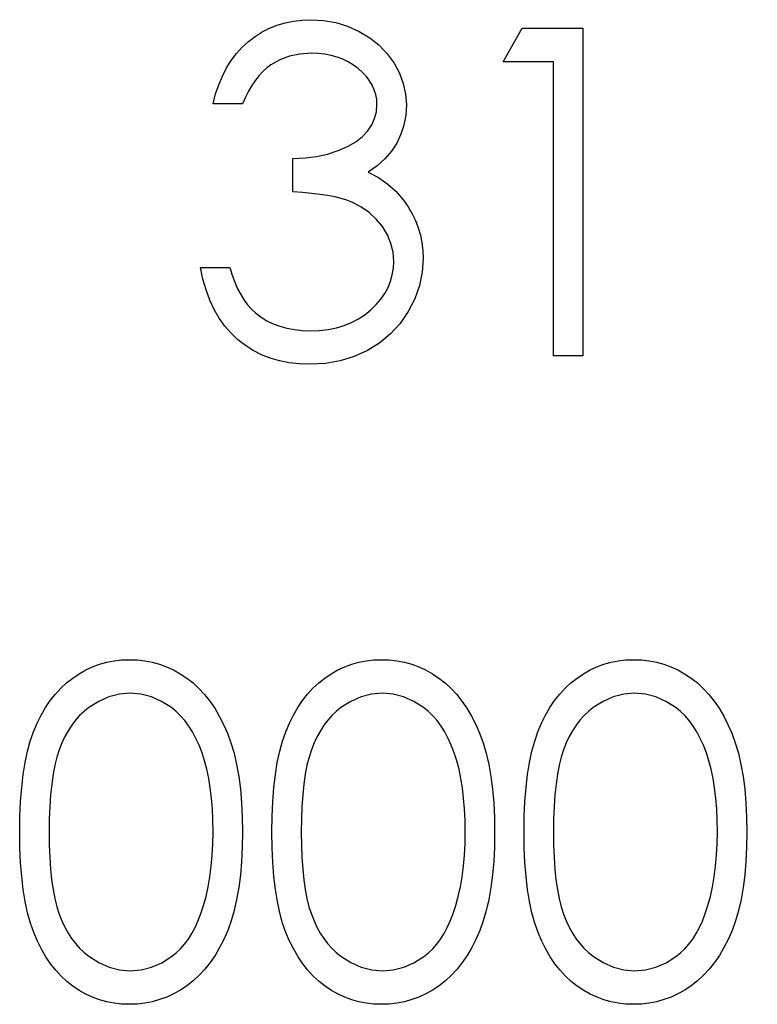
# Model space of a CAD drawing. Header units: inches. Extents: x 7.3 to 43.3, y -43.5 to -20.4.
# Tile 93 of 136: x 37.22 to 37.53, y -39.163 to -38.749. Entities that reach past the tile are written whole.
import ezdxf

# ---------------------------------------------------------------- set-up
doc = ezdxf.new("R2010")
doc.units = ezdxf.units.IN
doc.header["$LTSCALE"] = 0.5
doc.header["$MEASUREMENT"] = 0

msp = doc.modelspace()

# ---------------------------------------------------------------- linework, layer by layer
at = {"color": 7, "linetype": 'Continuous'}
for p, q in [((37.32161, -38.754), (37.32467, -38.75243)), ((37.32467, -38.75243), (37.32787, -38.75113)), ((37.32787, -38.75113), (37.33121, -38.75014)), ((37.33121, -38.75014), (37.33466, -38.74942)), ((37.33466, -38.74942), (37.33822, -38.74898)), ((37.33822, -38.74898), (37.34192, -38.74884)), ((37.34192, -38.74884), (37.34192, -38.74884)), ((37.34192, -38.74884), (37.34731, -38.74914)), ((37.34731, -38.74914), (37.3525, -38.75008)), ((37.3525, -38.75008), (37.35749, -38.75163)), ((37.35749, -38.75163), (37.36232, -38.75378)), ((37.4228, -38.76651), (37.43089, -38.75237)), ((37.43089, -38.75237), (37.45637, -38.75237)), ((37.45637, -38.75237), (37.45637, -38.75237)), ((37.45637, -38.75237), (37.45637, -38.89017)), ((37.31584, -38.758), (37.31865, -38.75585)), ((37.31865, -38.75585), (37.32161, -38.754)), ((37.36232, -38.75378), (37.36679, -38.75646)), ((37.36679, -38.75646), (37.37071, -38.75958)), ((37.31076, -38.76308), (37.31319, -38.7604)), ((37.31319, -38.7604), (37.31584, -38.758)), ((37.37071, -38.75958), (37.37411, -38.76314)), ((37.30855, -38.76598), (37.31076, -38.76308)), ((37.33301, -38.76419), (37.32898, -38.76568)), ((37.3374, -38.76328), (37.33301, -38.76419)), ((37.34209, -38.76297), (37.3374, -38.76328)), ((37.34501, -38.76308), (37.34209, -38.76297)), ((37.34209, -38.76297), (37.34209, -38.76297)), ((37.34783, -38.76339), (37.34501, -38.76308)), ((37.35051, -38.76388), (37.34783, -38.76339)), ((37.35305, -38.76457), (37.35051, -38.76388)), ((37.35548, -38.76548), (37.35305, -38.76457)), ((37.37411, -38.76314), (37.37698, -38.76711)), ((37.30482, -38.77252), (37.30659, -38.76913)), ((37.30659, -38.76913), (37.30855, -38.76598)), ((37.32351, -38.76913), (37.32186, -38.77065)), ((37.32525, -38.7678), (37.32351, -38.76913)), ((37.32898, -38.76568), (37.32525, -38.7678)), ((37.35777, -38.76659), (37.35548, -38.76548)), ((37.35992, -38.76789), (37.35777, -38.76659)), ((37.36194, -38.7694), (37.35992, -38.76789)), ((37.37698, -38.76711), (37.37924, -38.77136)), ((37.444, -38.76651), (37.4228, -38.76651)), ((37.4228, -38.76651), (37.4228, -38.76651)), ((37.444, -38.89017), (37.444, -38.76651)), ((37.444, -38.76651), (37.444, -38.76651)), ((37.30331, -38.77617), (37.30482, -38.77252)), ((37.32025, -38.77236), (37.31874, -38.77432)), ((37.32186, -38.77065), (37.32025, -38.77236)), ((37.36378, -38.77103), (37.36194, -38.7694)), ((37.36539, -38.77274), (37.36378, -38.77103)), ((37.36674, -38.77454), (37.36539, -38.77274)), ((37.37924, -38.77136), (37.38087, -38.7757)), ((37.30198, -38.78003), (37.30331, -38.77617)), ((37.31725, -38.77647), (37.31587, -38.77882)), ((37.31874, -38.77432), (37.31725, -38.77647)), ((37.36784, -38.77639), (37.36674, -38.77454)), ((37.3687, -38.77835), (37.36784, -38.77639)), ((37.38087, -38.7757), (37.38184, -38.78011)), ((37.3009, -38.78417), (37.30198, -38.78003)), ((37.31454, -38.78138), (37.31327, -38.78417)), ((37.31587, -38.77882), (37.31454, -38.78138)), ((37.36931, -38.78033), (37.3687, -38.77835)), ((37.36969, -38.78243), (37.36931, -38.78033)), ((37.38184, -38.78011), (37.38217, -38.78464)), ((37.31327, -38.78417), (37.3009, -38.78417)), ((37.3009, -38.78417), (37.3009, -38.78417)), ((37.36955, -38.78751), (37.3698, -38.78459)), ((37.3698, -38.78459), (37.36969, -38.78243)), ((37.3698, -38.78459), (37.3698, -38.78459)), ((37.38217, -38.78464), (37.38192, -38.789)), ((37.38217, -38.78464), (37.38217, -38.78464)), ((37.36884, -38.79033), (37.36955, -38.78751)), ((37.38192, -38.789), (37.38117, -38.79311)), ((37.36591, -38.7956), (37.36762, -38.793)), ((37.36762, -38.793), (37.36884, -38.79033)), ((37.38117, -38.79311), (37.37991, -38.79701)), ((37.36086, -38.80018), (37.36367, -38.798)), ((37.36367, -38.798), (37.36591, -38.7956)), ((37.37991, -38.79701), (37.37814, -38.80068)), ((37.35346, -38.80388), (37.35746, -38.80214)), ((37.35746, -38.80214), (37.36086, -38.80018)), ((37.37814, -38.80068), (37.37588, -38.8041)), ((37.33958, -38.80694), (37.34444, -38.80631)), ((37.34444, -38.80631), (37.34907, -38.80532)), ((37.34907, -38.80532), (37.35346, -38.80388)), ((37.37588, -38.8041), (37.37311, -38.8073)), ((37.33447, -38.80714), (37.33958, -38.80694)), ((37.33447, -38.82127), (37.33447, -38.80714)), ((37.33447, -38.80714), (37.33447, -38.80714)), ((37.36986, -38.81026), (37.36608, -38.81299)), ((37.37311, -38.8073), (37.36986, -38.81026)), ((37.36608, -38.81299), (37.36608, -38.81299)), ((37.36608, -38.81299), (37.37041, -38.81522)), ((37.37041, -38.81522), (37.37436, -38.81793)), ((37.37436, -38.81793), (37.37789, -38.8211)), ((37.33853, -38.82152), (37.33447, -38.82127)), ((37.33447, -38.82127), (37.33447, -38.82127)), ((37.34234, -38.82185), (37.33853, -38.82152)), ((37.34584, -38.82226), (37.34234, -38.82185)), ((37.34907, -38.82276), (37.34584, -38.82226)), ((37.35205, -38.82334), (37.34907, -38.82276)), ((37.37789, -38.8211), (37.38101, -38.82475)), ((37.35473, -38.82398), (37.35205, -38.82334)), ((37.35716, -38.82472), (37.35473, -38.82398)), ((37.35929, -38.82555), (37.35716, -38.82472)), ((37.36309, -38.82748), (37.35929, -38.82555)), ((37.38101, -38.82475), (37.38101, -38.82475)), ((37.38101, -38.82475), (37.38294, -38.82751)), ((37.36652, -38.82983), (37.36309, -38.82748)), ((37.3695, -38.83262), (37.36652, -38.82983)), ((37.38294, -38.82751), (37.3846, -38.83038)), ((37.3846, -38.83038), (37.38603, -38.83331)), ((37.37209, -38.83582), (37.3695, -38.83262)), ((37.38603, -38.83331), (37.38719, -38.83634)), ((37.37419, -38.83927), (37.37209, -38.83582)), ((37.37568, -38.84286), (37.37419, -38.83927)), ((37.38719, -38.83634), (37.38808, -38.83943)), ((37.38808, -38.83943), (37.38871, -38.84261)), ((37.37657, -38.84658), (37.37568, -38.84286)), ((37.38871, -38.84261), (37.3891, -38.84589)), ((37.37687, -38.85042), (37.37657, -38.84658)), ((37.3891, -38.84589), (37.38924, -38.84923)), ((37.37673, -38.85329), (37.37687, -38.85042)), ((37.37687, -38.85042), (37.37687, -38.85042)), ((37.38924, -38.84923), (37.38885, -38.855)), ((37.38924, -38.84923), (37.38924, -38.84923)), ((37.29665, -38.85793), (37.2956, -38.85307)), ((37.2956, -38.85307), (37.2956, -38.85307)), ((37.2956, -38.85307), (37.30797, -38.85307)), ((37.30797, -38.85307), (37.30797, -38.85307)), ((37.30797, -38.85307), (37.30896, -38.85624)), ((37.37626, -38.85608), (37.37673, -38.85329)), ((37.38885, -38.855), (37.38766, -38.86063)), ((37.29798, -38.86245), (37.29665, -38.85793)), ((37.30896, -38.85624), (37.31004, -38.8592)), ((37.31004, -38.8592), (37.31126, -38.86193)), ((37.37447, -38.86138), (37.37552, -38.85878)), ((37.37552, -38.85878), (37.37626, -38.85608)), ((37.29955, -38.8667), (37.29798, -38.86245)), ((37.31126, -38.86193), (37.31255, -38.86441)), ((37.37146, -38.86629), (37.37311, -38.86389)), ((37.37311, -38.86389), (37.37447, -38.86138)), ((37.38766, -38.86063), (37.3857, -38.86615)), ((37.3014, -38.87062), (37.29955, -38.8667)), ((37.31255, -38.86441), (37.31393, -38.86668)), ((37.31393, -38.86668), (37.31545, -38.86872)), ((37.3695, -38.86861), (37.37146, -38.86629)), ((37.3857, -38.86615), (37.38294, -38.87151)), ((37.3035, -38.87427), (37.3014, -38.87062)), ((37.31545, -38.86872), (37.31705, -38.87054)), ((37.31705, -38.87054), (37.31876, -38.87212)), ((37.31876, -38.87212), (37.31876, -38.87212)), ((37.31876, -38.87212), (37.32111, -38.87385)), ((37.36472, -38.87289), (37.36724, -38.87085)), ((37.36724, -38.87085), (37.3695, -38.86861)), ((37.38294, -38.87151), (37.37952, -38.8765)), ((37.30587, -38.87761), (37.3035, -38.87427)), ((37.32111, -38.87385), (37.32359, -38.87537)), ((37.32359, -38.87537), (37.32624, -38.87667)), ((37.32624, -38.87667), (37.32903, -38.87769)), ((37.35608, -38.87739), (37.35915, -38.87617)), ((37.35915, -38.87617), (37.36205, -38.87465)), ((37.36205, -38.87465), (37.36472, -38.87289)), ((37.37952, -38.8765), (37.37554, -38.88089)), ((37.3085, -38.88064), (37.30587, -38.87761)), ((37.31139, -38.88338), (37.3085, -38.88064)), ((37.32903, -38.87769), (37.33199, -38.87852)), ((37.33199, -38.87852), (37.33511, -38.8791)), ((37.33511, -38.8791), (37.33836, -38.87946)), ((37.33836, -38.87946), (37.34179, -38.87957)), ((37.34179, -38.87957), (37.34565, -38.87943)), ((37.34179, -38.87957), (37.34179, -38.87957)), ((37.34565, -38.87943), (37.34932, -38.87902)), ((37.34932, -38.87902), (37.3528, -38.87835)), ((37.3528, -38.87835), (37.35608, -38.87739)), ((37.31451, -38.88581), (37.31139, -38.88338)), ((37.37096, -38.8847), (37.36583, -38.8879)), ((37.37554, -38.88089), (37.37096, -38.8847)), ((37.31783, -38.8879), (37.31451, -38.88581)), ((37.3213, -38.88967), (37.31783, -38.8879)), ((37.36583, -38.8879), (37.36025, -38.89044)), ((37.32497, -38.89111), (37.3213, -38.88967)), ((37.32884, -38.89224), (37.32497, -38.89111)), ((37.3329, -38.89307), (37.32884, -38.89224)), ((37.33715, -38.89354), (37.3329, -38.89307)), ((37.35434, -38.89224), (37.34811, -38.89334)), ((37.36025, -38.89044), (37.35434, -38.89224)), ((37.45637, -38.89017), (37.444, -38.89017)), ((37.444, -38.89017), (37.444, -38.89017)), ((37.45637, -38.89017), (37.45637, -38.89017)), ((37.34156, -38.8937), (37.33715, -38.89354)), ((37.34811, -38.89334), (37.34156, -38.8937)), ((37.34156, -38.8937), (37.34156, -38.8937)), ((37.24741, -39.0222), (37.25025, -39.02088)), ((37.25025, -39.02088), (37.25321, -39.0198)), ((37.25321, -39.0198), (37.25622, -39.01894)), ((37.25622, -39.01894), (37.25931, -39.01834)), ((37.25931, -39.01834), (37.26245, -39.01798)), ((37.26245, -39.01798), (37.26571, -39.01787)), ((37.26571, -39.01787), (37.26571, -39.01787)), ((37.26571, -39.01787), (37.269, -39.01798)), ((37.269, -39.01798), (37.27222, -39.01834)), ((37.27222, -39.01834), (37.27534, -39.01894)), ((37.27534, -39.01894), (37.27841, -39.0198)), ((37.27841, -39.0198), (37.28139, -39.02088)), ((37.28139, -39.02088), (37.28429, -39.0222)), ((37.35341, -39.0222), (37.35625, -39.02088)), ((37.35625, -39.02088), (37.3592, -39.0198)), ((37.3592, -39.0198), (37.36221, -39.01894)), ((37.36221, -39.01894), (37.3653, -39.01834)), ((37.3653, -39.01834), (37.36845, -39.01798)), ((37.36845, -39.01798), (37.37171, -39.01787)), ((37.37171, -39.01787), (37.37171, -39.01787)), ((37.37171, -39.01787), (37.37499, -39.01798)), ((37.37499, -39.01798), (37.37822, -39.01834)), ((37.37822, -39.01834), (37.38134, -39.01894)), ((37.38134, -39.01894), (37.3844, -39.0198)), ((37.3844, -39.0198), (37.38739, -39.02088)), ((37.38739, -39.02088), (37.39028, -39.0222)), ((37.4594, -39.0222), (37.46225, -39.02088)), ((37.46225, -39.02088), (37.4652, -39.0198)), ((37.4652, -39.0198), (37.46821, -39.01894)), ((37.46821, -39.01894), (37.4713, -39.01834)), ((37.4713, -39.01834), (37.47445, -39.01798)), ((37.47445, -39.01798), (37.4777, -39.01787)), ((37.4777, -39.01787), (37.4777, -39.01787)), ((37.4777, -39.01787), (37.48099, -39.01798)), ((37.48099, -39.01798), (37.48422, -39.01834)), ((37.48422, -39.01834), (37.48734, -39.01894)), ((37.48734, -39.01894), (37.4904, -39.0198)), ((37.4904, -39.0198), (37.49338, -39.02088)), ((37.49338, -39.02088), (37.49628, -39.0222)), ((37.23932, -39.02761), (37.24192, -39.02557)), ((37.24192, -39.02557), (37.24462, -39.02378)), ((37.24462, -39.02378), (37.24741, -39.0222)), ((37.28429, -39.0222), (37.28713, -39.02378)), ((37.28713, -39.02378), (37.28986, -39.0256)), ((37.28986, -39.0256), (37.29249, -39.02764)), ((37.34532, -39.02761), (37.34791, -39.02557)), ((37.34791, -39.02557), (37.35062, -39.02378)), ((37.35062, -39.02378), (37.35341, -39.0222)), ((37.39028, -39.0222), (37.39313, -39.02378)), ((37.39313, -39.02378), (37.39586, -39.0256)), ((37.39586, -39.0256), (37.39848, -39.02764)), ((37.45131, -39.02761), (37.45391, -39.02557)), ((37.45391, -39.02557), (37.45661, -39.02378)), ((37.45661, -39.02378), (37.4594, -39.0222)), ((37.49628, -39.0222), (37.49912, -39.02378)), ((37.49912, -39.02378), (37.50186, -39.0256)), ((37.50186, -39.0256), (37.50448, -39.02764)), ((37.23463, -39.03233), (37.23689, -39.02985)), ((37.23689, -39.02985), (37.23932, -39.02761)), ((37.29249, -39.02764), (37.295, -39.02996)), ((37.34063, -39.03233), (37.34289, -39.02985)), ((37.34289, -39.02985), (37.34532, -39.02761)), ((37.39848, -39.02764), (37.40099, -39.02996)), ((37.44662, -39.03233), (37.44889, -39.02985)), ((37.44889, -39.02985), (37.45131, -39.02761)), ((37.50448, -39.02764), (37.50699, -39.02996)), ((37.2325, -39.03504), (37.23463, -39.03233)), ((37.25713, -39.03349), (37.25285, -39.0354)), ((37.26157, -39.03239), (37.25713, -39.03349)), ((37.26612, -39.032), (37.26157, -39.03239)), ((37.27062, -39.03239), (37.26612, -39.032)), ((37.26612, -39.032), (37.26612, -39.032)), ((37.27501, -39.03349), (37.27062, -39.03239)), ((37.27926, -39.0354), (37.27501, -39.03349)), ((37.295, -39.02996), (37.29734, -39.0325)), ((37.29734, -39.0325), (37.29955, -39.03526)), ((37.3385, -39.03504), (37.34063, -39.03233)), ((37.36312, -39.03349), (37.35884, -39.0354)), ((37.36757, -39.03239), (37.36312, -39.03349)), ((37.37212, -39.032), (37.36757, -39.03239)), ((37.37662, -39.03239), (37.37212, -39.032)), ((37.37212, -39.032), (37.37212, -39.032)), ((37.38101, -39.03349), (37.37662, -39.03239)), ((37.38526, -39.0354), (37.38101, -39.03349)), ((37.40099, -39.02996), (37.40334, -39.0325)), ((37.40334, -39.0325), (37.40555, -39.03526)), ((37.4445, -39.03504), (37.44662, -39.03233)), ((37.46912, -39.03349), (37.46484, -39.0354)), ((37.47356, -39.03239), (37.46912, -39.03349)), ((37.47812, -39.032), (37.47356, -39.03239)), ((37.48262, -39.03239), (37.47812, -39.032)), ((37.47812, -39.032), (37.47812, -39.032)), ((37.48701, -39.03349), (37.48262, -39.03239)), ((37.49126, -39.0354), (37.48701, -39.03349)), ((37.50699, -39.02996), (37.50934, -39.0325)), ((37.50934, -39.0325), (37.51154, -39.03526)), ((37.22867, -39.04114), (37.23052, -39.03799)), ((37.23052, -39.03799), (37.2325, -39.03504)), ((37.24868, -39.03802), (37.24669, -39.03959)), ((37.25285, -39.0354), (37.24868, -39.03802)), ((37.28343, -39.03802), (37.27926, -39.0354)), ((37.28542, -39.03962), (37.28343, -39.03802)), ((37.29955, -39.03526), (37.30162, -39.03829)), ((37.33466, -39.04114), (37.33651, -39.03799)), ((37.33651, -39.03799), (37.3385, -39.03504)), ((37.35468, -39.03802), (37.35269, -39.03959)), ((37.35884, -39.0354), (37.35468, -39.03802)), ((37.38943, -39.03802), (37.38526, -39.0354)), ((37.39142, -39.03962), (37.38943, -39.03802)), ((37.40555, -39.03526), (37.40762, -39.03829)), ((37.44066, -39.04114), (37.44251, -39.03799)), ((37.44251, -39.03799), (37.4445, -39.03504)), ((37.46067, -39.03802), (37.45868, -39.03959)), ((37.46484, -39.0354), (37.46067, -39.03802)), ((37.49542, -39.03802), (37.49126, -39.0354)), ((37.49741, -39.03962), (37.49542, -39.03802)), ((37.51154, -39.03526), (37.51362, -39.03829)), ((37.22698, -39.04453), (37.22867, -39.04114)), ((37.24484, -39.04136), (37.2431, -39.04332)), ((37.24669, -39.03959), (37.24484, -39.04136)), ((37.2873, -39.04144), (37.28542, -39.03962)), ((37.28909, -39.04348), (37.2873, -39.04144)), ((37.30162, -39.03829), (37.30355, -39.04155)), ((37.30355, -39.04155), (37.30532, -39.04506)), ((37.33298, -39.04453), (37.33466, -39.04114)), ((37.35084, -39.04136), (37.3491, -39.04332)), ((37.35269, -39.03959), (37.35084, -39.04136)), ((37.39329, -39.04144), (37.39142, -39.03962)), ((37.39509, -39.04348), (37.39329, -39.04144)), ((37.40762, -39.03829), (37.40955, -39.04155)), ((37.40955, -39.04155), (37.41132, -39.04506)), ((37.43898, -39.04453), (37.44066, -39.04114)), ((37.45684, -39.04136), (37.4551, -39.04332)), ((37.45868, -39.03959), (37.45684, -39.04136)), ((37.49929, -39.04144), (37.49741, -39.03962)), ((37.50108, -39.04348), (37.49929, -39.04144)), ((37.51362, -39.03829), (37.51555, -39.04155)), ((37.51555, -39.04155), (37.51731, -39.04506)), ((37.22547, -39.04815), (37.22698, -39.04453)), ((37.2415, -39.04544), (37.24001, -39.04773)), ((37.2431, -39.04332), (37.2415, -39.04544)), ((37.29075, -39.04575), (37.28909, -39.04348)), ((37.29229, -39.04823), (37.29075, -39.04575)), ((37.30532, -39.04506), (37.30698, -39.04881)), ((37.33146, -39.04815), (37.33298, -39.04453)), ((37.3475, -39.04544), (37.34601, -39.04773)), ((37.3491, -39.04332), (37.3475, -39.04544)), ((37.39674, -39.04575), (37.39509, -39.04348)), ((37.39829, -39.04823), (37.39674, -39.04575)), ((37.41132, -39.04506), (37.41297, -39.04881)), ((37.43746, -39.04815), (37.43898, -39.04453)), ((37.4535, -39.04544), (37.452, -39.04773)), ((37.4551, -39.04332), (37.4535, -39.04544)), ((37.50274, -39.04575), (37.50108, -39.04348)), ((37.50429, -39.04823), (37.50274, -39.04575)), ((37.51731, -39.04506), (37.51897, -39.04881)), ((37.22411, -39.05207), (37.22547, -39.04815)), ((37.23863, -39.05022), (37.23739, -39.05287)), ((37.24001, -39.04773), (37.23863, -39.05022)), ((37.29373, -39.05094), (37.29229, -39.04823)), ((37.30698, -39.04881), (37.30844, -39.05284)), ((37.33011, -39.05207), (37.33146, -39.04815)), ((37.34463, -39.05022), (37.34339, -39.05287)), ((37.34601, -39.04773), (37.34463, -39.05022)), ((37.39972, -39.05094), (37.39829, -39.04823)), ((37.41297, -39.04881), (37.41444, -39.05284)), ((37.43611, -39.05207), (37.43746, -39.04815)), ((37.45062, -39.05022), (37.44938, -39.05287)), ((37.452, -39.04773), (37.45062, -39.05022)), ((37.50572, -39.05094), (37.50429, -39.04823)), ((37.51897, -39.04881), (37.52043, -39.05284)), ((37.22293, -39.05637), (37.22411, -39.05207)), ((37.23739, -39.05287), (37.23626, -39.05571)), ((37.29505, -39.05384), (37.29373, -39.05094)), ((37.29627, -39.05698), (37.29505, -39.05384)), ((37.30844, -39.05284), (37.30974, -39.0572)), ((37.32892, -39.05637), (37.33011, -39.05207)), ((37.34339, -39.05287), (37.34225, -39.05571)), ((37.40105, -39.05384), (37.39972, -39.05094)), ((37.40226, -39.05698), (37.40105, -39.05384)), ((37.41444, -39.05284), (37.41573, -39.0572)), ((37.43492, -39.05637), (37.43611, -39.05207)), ((37.44938, -39.05287), (37.44825, -39.05571)), ((37.50705, -39.05384), (37.50572, -39.05094)), ((37.50826, -39.05698), (37.50705, -39.05384)), ((37.52043, -39.05284), (37.52173, -39.0572)), ((37.2219, -39.06107), (37.22293, -39.05637)), ((37.23526, -39.0588), (37.23441, -39.06225)), ((37.23626, -39.05571), (37.23526, -39.0588)), ((37.29734, -39.06035), (37.29627, -39.05698)), ((37.30974, -39.0572), (37.31081, -39.0619)), ((37.3279, -39.06107), (37.32892, -39.05637)), ((37.34126, -39.0588), (37.3404, -39.06225)), ((37.34225, -39.05571), (37.34126, -39.0588)), ((37.40334, -39.06035), (37.40226, -39.05698)), ((37.41573, -39.0572), (37.41681, -39.0619)), ((37.4339, -39.06107), (37.43492, -39.05637)), ((37.44726, -39.0588), (37.4464, -39.06225)), ((37.44825, -39.05571), (37.44726, -39.0588)), ((37.50934, -39.06035), (37.50826, -39.05698)), ((37.52173, -39.0572), (37.52281, -39.0619)), ((37.2211, -39.06615), (37.2219, -39.06107)), ((37.23441, -39.06225), (37.23366, -39.06604)), ((37.29831, -39.06394), (37.29734, -39.06035)), ((37.31081, -39.0619), (37.3117, -39.06692)), ((37.3271, -39.06615), (37.3279, -39.06107)), ((37.3404, -39.06225), (37.33966, -39.06604)), ((37.40431, -39.06394), (37.40334, -39.06035)), ((37.41681, -39.0619), (37.41769, -39.06692)), ((37.4331, -39.06615), (37.4339, -39.06107)), ((37.4464, -39.06225), (37.44566, -39.06604)), ((37.5103, -39.06394), (37.50934, -39.06035)), ((37.52281, -39.0619), (37.52369, -39.06692)), ((37.22047, -39.07161), (37.2211, -39.06615)), ((37.23366, -39.06604), (37.23308, -39.0702)), ((37.29908, -39.06775), (37.29831, -39.06394)), ((37.3117, -39.06692), (37.31239, -39.07227)), ((37.32647, -39.07161), (37.3271, -39.06615)), ((37.33966, -39.06604), (37.33908, -39.0702)), ((37.40508, -39.06775), (37.40431, -39.06394)), ((37.41769, -39.06692), (37.41838, -39.07227)), ((37.43246, -39.07161), (37.4331, -39.06615)), ((37.44566, -39.06604), (37.44508, -39.0702)), ((37.51108, -39.06775), (37.5103, -39.06394)), ((37.52369, -39.06692), (37.52438, -39.07227)), ((37.23308, -39.0702), (37.23261, -39.0747)), ((37.29975, -39.0718), (37.29908, -39.06775)), ((37.33908, -39.0702), (37.33861, -39.0747)), ((37.40574, -39.0718), (37.40508, -39.06775)), ((37.44508, -39.0702), (37.44461, -39.0747)), ((37.51174, -39.0718), (37.51108, -39.06775)), ((37.22, -39.07749), (37.22047, -39.07161)), ((37.23261, -39.0747), (37.23228, -39.07953)), ((37.30024, -39.07608), (37.29975, -39.0718)), ((37.31239, -39.07227), (37.31288, -39.07799)), ((37.326, -39.07749), (37.32647, -39.07161)), ((37.33861, -39.0747), (37.33828, -39.07953)), ((37.40624, -39.07608), (37.40574, -39.0718)), ((37.41838, -39.07227), (37.41888, -39.07799)), ((37.43199, -39.07749), (37.43246, -39.07161)), ((37.44461, -39.0747), (37.44428, -39.07953)), ((37.51223, -39.07608), (37.51174, -39.0718)), ((37.52438, -39.07227), (37.52488, -39.07799)), ((37.21972, -39.08373), (37.22, -39.07749)), ((37.23228, -39.07953), (37.23206, -39.08475)), ((37.30063, -39.08058), (37.30024, -39.07608)), ((37.31288, -39.07799), (37.31316, -39.08401)), ((37.32572, -39.08373), (37.326, -39.07749)), ((37.33828, -39.07953), (37.33806, -39.08475)), ((37.40663, -39.08058), (37.40624, -39.07608)), ((37.41888, -39.07799), (37.41916, -39.08401)), ((37.43172, -39.08373), (37.43199, -39.07749)), ((37.44428, -39.07953), (37.44406, -39.08475)), ((37.51262, -39.08058), (37.51223, -39.07608)), ((37.52488, -39.07799), (37.52515, -39.08401)), ((37.30082, -39.08533), (37.30063, -39.08058)), ((37.40682, -39.08533), (37.40663, -39.08058)), ((37.51281, -39.08533), (37.51262, -39.08058)), ((37.21964, -39.09035), (37.21972, -39.08373)), ((37.23206, -39.08475), (37.23201, -39.0903)), ((37.3009, -39.0903), (37.30082, -39.08533)), ((37.31316, -39.08401), (37.31327, -39.09035)), ((37.32564, -39.09035), (37.32572, -39.08373)), ((37.33806, -39.08475), (37.338, -39.0903)), ((37.4069, -39.0903), (37.40682, -39.08533)), ((37.41916, -39.08401), (37.41927, -39.09035)), ((37.43163, -39.09035), (37.43172, -39.08373)), ((37.44406, -39.08475), (37.444, -39.0903)), ((37.5129, -39.0903), (37.51281, -39.08533)), ((37.52515, -39.08401), (37.52526, -39.09035)), ((37.21972, -39.09692), (37.21964, -39.09035)), ((37.232, -39.0903), (37.23206, -39.09582)), ((37.30082, -39.09527), (37.3009, -39.0903)), ((37.3009, -39.0903), (37.3009, -39.0903)), ((37.31327, -39.09035), (37.31316, -39.09668)), ((37.31327, -39.09035), (37.31327, -39.09035)), ((37.32572, -39.09692), (37.32564, -39.09035)), ((37.338, -39.0903), (37.33806, -39.09582)), ((37.40682, -39.09527), (37.4069, -39.0903)), ((37.4069, -39.0903), (37.4069, -39.0903)), ((37.41927, -39.09035), (37.41916, -39.09668)), ((37.41927, -39.09035), (37.41927, -39.09035)), ((37.43172, -39.09692), (37.43163, -39.09035)), ((37.444, -39.0903), (37.44406, -39.09582)), ((37.51281, -39.09527), (37.5129, -39.0903)), ((37.5129, -39.0903), (37.5129, -39.0903)), ((37.52526, -39.09035), (37.52515, -39.09668)), ((37.52526, -39.09035), (37.52526, -39.09035)), ((37.23206, -39.09582), (37.23228, -39.10101)), ((37.30057, -39.10007), (37.30082, -39.09527)), ((37.33806, -39.09582), (37.33828, -39.10101)), ((37.40657, -39.10007), (37.40682, -39.09527)), ((37.44406, -39.09582), (37.44428, -39.10101)), ((37.51257, -39.10007), (37.51281, -39.09527)), ((37.22, -39.10313), (37.21972, -39.09692)), ((37.30016, -39.10468), (37.30057, -39.10007)), ((37.31316, -39.09668), (37.31288, -39.10267)), ((37.326, -39.10313), (37.32572, -39.09692)), ((37.40616, -39.10468), (37.40657, -39.10007)), ((37.41916, -39.09668), (37.41888, -39.10267)), ((37.43199, -39.10313), (37.43172, -39.09692)), ((37.51215, -39.10468), (37.51257, -39.10007)), ((37.52515, -39.09668), (37.52488, -39.10267)), ((37.22047, -39.10899), (37.22, -39.10313)), ((37.23228, -39.10101), (37.23261, -39.10587)), ((37.31288, -39.10267), (37.31239, -39.10835)), ((37.32647, -39.10899), (37.326, -39.10313)), ((37.33828, -39.10101), (37.33861, -39.10587)), ((37.41888, -39.10267), (37.41838, -39.10835)), ((37.43246, -39.10899), (37.43199, -39.10313)), ((37.44428, -39.10101), (37.44461, -39.10587)), ((37.52488, -39.10267), (37.52438, -39.10835)), ((37.23261, -39.10587), (37.23306, -39.11034)), ((37.29961, -39.1091), (37.30016, -39.10468)), ((37.31239, -39.10835), (37.31173, -39.11368)), ((37.33861, -39.10587), (37.33905, -39.11034)), ((37.4056, -39.1091), (37.40616, -39.10468)), ((37.41838, -39.10835), (37.41772, -39.11368)), ((37.44461, -39.10587), (37.44505, -39.11034)), ((37.5116, -39.1091), (37.51215, -39.10468)), ((37.52438, -39.10835), (37.52372, -39.11368)), ((37.22113, -39.11442), (37.22047, -39.10899)), ((37.23306, -39.11034), (37.23366, -39.11448)), ((37.29886, -39.11332), (37.29961, -39.1091)), ((37.32713, -39.11442), (37.32647, -39.10899)), ((37.33905, -39.11034), (37.33966, -39.11448)), ((37.40486, -39.11332), (37.4056, -39.1091)), ((37.43312, -39.11442), (37.43246, -39.10899)), ((37.44505, -39.11034), (37.44566, -39.11448)), ((37.51085, -39.11332), (37.5116, -39.1091)), ((37.22196, -39.1195), (37.22113, -39.11442)), ((37.23366, -39.11448), (37.23438, -39.11829)), ((37.29798, -39.11738), (37.29886, -39.11332)), ((37.31173, -39.11368), (37.31084, -39.11868)), ((37.32796, -39.1195), (37.32713, -39.11442)), ((37.33966, -39.11448), (37.34038, -39.11829)), ((37.40398, -39.11738), (37.40486, -39.11332)), ((37.41772, -39.11368), (37.41684, -39.11868)), ((37.43395, -39.1195), (37.43312, -39.11442)), ((37.44566, -39.11448), (37.44637, -39.11829)), ((37.50997, -39.11738), (37.51085, -39.11332)), ((37.52372, -39.11368), (37.52283, -39.11868)), ((37.22295, -39.12422), (37.22196, -39.1195)), ((37.23438, -39.11829), (37.23524, -39.12174)), ((37.2969, -39.12124), (37.29798, -39.11738)), ((37.31084, -39.11868), (37.30977, -39.12334)), ((37.32895, -39.12422), (37.32796, -39.1195)), ((37.34038, -39.11829), (37.34123, -39.12174)), ((37.4029, -39.12124), (37.40398, -39.11738)), ((37.41684, -39.11868), (37.41576, -39.12334)), ((37.43495, -39.12422), (37.43395, -39.1195)), ((37.44637, -39.11829), (37.44723, -39.12174)), ((37.50889, -39.12124), (37.50997, -39.11738)), ((37.52283, -39.11868), (37.52176, -39.12334)), ((37.22417, -39.12856), (37.22295, -39.12422)), ((37.23524, -39.12174), (37.23623, -39.12483)), ((37.23623, -39.12483), (37.23736, -39.12767)), ((37.29458, -39.12781), (37.29569, -39.12494)), ((37.29569, -39.12494), (37.2969, -39.12124)), ((37.29569, -39.12494), (37.29569, -39.12494)), ((37.30977, -39.12334), (37.30852, -39.1277)), ((37.33016, -39.12856), (37.32895, -39.12422)), ((37.34123, -39.12174), (37.34223, -39.12483)), ((37.34223, -39.12483), (37.34336, -39.12767)), ((37.40058, -39.12781), (37.40168, -39.12494)), ((37.40168, -39.12494), (37.4029, -39.12124)), ((37.40168, -39.12494), (37.40168, -39.12494)), ((37.41576, -39.12334), (37.41452, -39.1277)), ((37.43616, -39.12856), (37.43495, -39.12422)), ((37.44723, -39.12174), (37.44822, -39.12483)), ((37.44822, -39.12483), (37.44935, -39.12767)), ((37.50658, -39.12781), (37.50768, -39.12494)), ((37.50768, -39.12494), (37.50889, -39.12124)), ((37.50768, -39.12494), (37.50768, -39.12494)), ((37.52176, -39.12334), (37.52052, -39.1277)), ((37.22555, -39.1325), (37.22417, -39.12856)), ((37.23736, -39.12767), (37.2386, -39.13032)), ((37.29337, -39.13049), (37.29458, -39.12781)), ((37.30852, -39.1277), (37.30706, -39.1317)), ((37.33154, -39.1325), (37.33016, -39.12856)), ((37.34336, -39.12767), (37.3446, -39.13032)), ((37.39937, -39.13049), (37.40058, -39.12781)), ((37.41452, -39.1277), (37.41306, -39.1317)), ((37.43754, -39.1325), (37.43616, -39.12856)), ((37.44935, -39.12767), (37.4506, -39.13032)), ((37.50536, -39.13049), (37.50658, -39.12781)), ((37.52052, -39.1277), (37.51905, -39.1317)), ((37.22709, -39.13615), (37.22555, -39.1325)), ((37.2386, -39.13032), (37.23996, -39.13281)), ((37.23996, -39.13281), (37.24145, -39.1351)), ((37.29055, -39.13529), (37.29202, -39.133)), ((37.29202, -39.133), (37.29337, -39.13049)), ((37.30706, -39.1317), (37.30543, -39.13543)), ((37.33309, -39.13615), (37.33154, -39.1325)), ((37.3446, -39.13032), (37.34595, -39.13281)), ((37.34595, -39.13281), (37.34744, -39.1351)), ((37.39655, -39.13529), (37.39801, -39.133)), ((37.39801, -39.133), (37.39937, -39.13049)), ((37.41306, -39.1317), (37.41143, -39.13543)), ((37.43909, -39.13615), (37.43754, -39.1325)), ((37.4506, -39.13032), (37.45195, -39.13281)), ((37.45195, -39.13281), (37.45344, -39.1351)), ((37.50255, -39.13529), (37.50401, -39.133)), ((37.50401, -39.133), (37.50536, -39.13049)), ((37.51905, -39.1317), (37.51742, -39.13543)), ((37.22881, -39.13957), (37.22709, -39.13615)), ((37.24145, -39.1351), (37.24308, -39.13722)), ((37.24308, -39.13722), (37.24481, -39.13918)), ((37.28724, -39.13938), (37.28895, -39.13742)), ((37.28895, -39.13742), (37.29055, -39.13529)), ((37.30543, -39.13543), (37.30367, -39.13891)), ((37.3348, -39.13957), (37.33309, -39.13615)), ((37.34744, -39.1351), (37.34907, -39.13722)), ((37.34907, -39.13722), (37.35081, -39.13918)), ((37.39324, -39.13938), (37.39495, -39.13742)), ((37.39495, -39.13742), (37.39655, -39.13529)), ((37.41143, -39.13543), (37.40966, -39.13891)), ((37.4408, -39.13957), (37.43909, -39.13615)), ((37.45344, -39.1351), (37.45507, -39.13722)), ((37.45507, -39.13722), (37.45681, -39.13918)), ((37.49923, -39.13938), (37.50095, -39.13742)), ((37.50095, -39.13742), (37.50255, -39.13529)), ((37.51742, -39.13543), (37.51566, -39.13891)), ((37.23065, -39.14275), (37.22881, -39.13957)), ((37.24481, -39.13918), (37.24669, -39.14095)), ((37.24669, -39.14095), (37.24868, -39.14255)), ((37.28346, -39.14269), (37.28542, -39.14112)), ((37.28542, -39.14112), (37.28724, -39.13938)), ((37.30367, -39.13891), (37.30176, -39.14217)), ((37.33665, -39.14275), (37.3348, -39.13957)), ((37.35081, -39.13918), (37.35269, -39.14095)), ((37.35269, -39.14095), (37.35468, -39.14255)), ((37.38946, -39.14269), (37.39142, -39.14112)), ((37.39142, -39.14112), (37.39324, -39.13938)), ((37.40966, -39.13891), (37.40776, -39.14217)), ((37.44265, -39.14275), (37.4408, -39.13957)), ((37.45681, -39.13918), (37.45868, -39.14095)), ((37.45868, -39.14095), (37.46067, -39.14255)), ((37.49545, -39.14269), (37.49741, -39.14112)), ((37.49741, -39.14112), (37.49923, -39.13938)), ((37.51566, -39.13891), (37.51375, -39.14217)), ((37.23264, -39.14567), (37.23065, -39.14275)), ((37.23477, -39.1484), (37.23264, -39.14567)), ((37.24868, -39.14255), (37.25288, -39.1452)), ((37.25288, -39.1452), (37.25718, -39.14708)), ((37.2751, -39.14711), (37.27935, -39.14528)), ((37.27935, -39.14528), (37.28346, -39.14269)), ((37.29969, -39.1452), (37.29748, -39.14799)), ((37.30176, -39.14217), (37.29969, -39.1452)), ((37.33864, -39.14567), (37.33665, -39.14275)), ((37.34076, -39.1484), (37.33864, -39.14567)), ((37.35468, -39.14255), (37.35887, -39.1452)), ((37.35887, -39.1452), (37.36318, -39.14708)), ((37.38109, -39.14711), (37.38534, -39.14528)), ((37.38534, -39.14528), (37.38946, -39.14269)), ((37.40569, -39.1452), (37.40348, -39.14799)), ((37.40776, -39.14217), (37.40569, -39.1452)), ((37.44463, -39.14567), (37.44265, -39.14275)), ((37.44676, -39.1484), (37.44463, -39.14567)), ((37.46067, -39.14255), (37.46487, -39.1452)), ((37.46487, -39.1452), (37.46917, -39.14708)), ((37.48709, -39.14711), (37.49134, -39.14528)), ((37.49134, -39.14528), (37.49545, -39.14269)), ((37.51168, -39.1452), (37.50947, -39.14799)), ((37.51375, -39.14217), (37.51168, -39.1452)), ((37.23703, -39.15089), (37.23477, -39.1484)), ((37.25718, -39.14708), (37.2616, -39.14821)), ((37.2616, -39.14821), (37.26612, -39.1486)), ((37.26612, -39.1486), (37.27068, -39.14824)), ((37.26612, -39.1486), (37.26612, -39.1486)), ((37.27068, -39.14824), (37.2751, -39.14711)), ((37.29748, -39.14799), (37.29511, -39.15053)), ((37.34303, -39.15089), (37.34076, -39.1484)), ((37.36318, -39.14708), (37.36759, -39.14821)), ((37.36759, -39.14821), (37.37212, -39.1486)), ((37.37212, -39.1486), (37.37668, -39.14824)), ((37.37212, -39.1486), (37.37212, -39.1486)), ((37.37668, -39.14824), (37.38109, -39.14711)), ((37.40348, -39.14799), (37.4011, -39.15053)), ((37.44902, -39.15089), (37.44676, -39.1484)), ((37.46917, -39.14708), (37.47359, -39.14821)), ((37.47359, -39.14821), (37.47812, -39.1486)), ((37.47812, -39.1486), (37.48267, -39.14824)), ((37.47812, -39.1486), (37.47812, -39.1486)), ((37.48267, -39.14824), (37.48709, -39.14711)), ((37.50947, -39.14799), (37.5071, -39.15053)), ((37.23946, -39.15312), (37.23703, -39.15089)), ((37.24203, -39.15514), (37.23946, -39.15312)), ((37.2926, -39.15285), (37.28995, -39.15492)), ((37.29511, -39.15053), (37.2926, -39.15285)), ((37.34546, -39.15312), (37.34303, -39.15089)), ((37.34802, -39.15514), (37.34546, -39.15312)), ((37.39859, -39.15285), (37.39594, -39.15492)), ((37.4011, -39.15053), (37.39859, -39.15285)), ((37.45145, -39.15312), (37.44902, -39.15089)), ((37.45402, -39.15514), (37.45145, -39.15312)), ((37.50459, -39.15285), (37.50194, -39.15492)), ((37.5071, -39.15053), (37.50459, -39.15285)), ((37.2447, -39.15691), (37.24203, -39.15514)), ((37.24746, -39.15845), (37.2447, -39.15691)), ((37.28719, -39.15674), (37.28434, -39.15834)), ((37.28995, -39.15492), (37.28719, -39.15674)), ((37.3507, -39.15691), (37.34802, -39.15514)), ((37.35346, -39.15845), (37.3507, -39.15691)), ((37.39318, -39.15674), (37.39034, -39.15834)), ((37.39594, -39.15492), (37.39318, -39.15674)), ((37.4567, -39.15691), (37.45402, -39.15514)), ((37.45946, -39.15845), (37.4567, -39.15691)), ((37.49918, -39.15674), (37.49634, -39.15834)), ((37.50194, -39.15492), (37.49918, -39.15674)), ((37.25031, -39.15978), (37.24746, -39.15845)), ((37.25323, -39.16083), (37.25031, -39.15978)), ((37.25622, -39.16165), (37.25323, -39.16083)), ((37.25931, -39.16226), (37.25622, -39.16165)), ((37.26245, -39.16262), (37.25931, -39.16226)), ((37.27222, -39.16223), (37.269, -39.16262)), ((37.27537, -39.16163), (37.27222, -39.16223)), ((37.27844, -39.16077), (37.27537, -39.16163)), ((37.28142, -39.15967), (37.27844, -39.16077)), ((37.28434, -39.15834), (37.28142, -39.15967)), ((37.3563, -39.15978), (37.35346, -39.15845)), ((37.35923, -39.16083), (37.3563, -39.15978)), ((37.36221, -39.16165), (37.35923, -39.16083)), ((37.3653, -39.16226), (37.36221, -39.16165)), ((37.36845, -39.16262), (37.3653, -39.16226)), ((37.37822, -39.16223), (37.37499, -39.16262)), ((37.38137, -39.16163), (37.37822, -39.16223)), ((37.38443, -39.16077), (37.38137, -39.16163)), ((37.38741, -39.15967), (37.38443, -39.16077)), ((37.39034, -39.15834), (37.38741, -39.15967)), ((37.4623, -39.15978), (37.45946, -39.15845)), ((37.46523, -39.16083), (37.4623, -39.15978)), ((37.46821, -39.16165), (37.46523, -39.16083)), ((37.4713, -39.16226), (37.46821, -39.16165)), ((37.47445, -39.16262), (37.4713, -39.16226)), ((37.48422, -39.16223), (37.48099, -39.16262)), ((37.48736, -39.16163), (37.48422, -39.16223)), ((37.49043, -39.16077), (37.48736, -39.16163)), ((37.49341, -39.15967), (37.49043, -39.16077)), ((37.49634, -39.15834), (37.49341, -39.15967)), ((37.26571, -39.16273), (37.26245, -39.16262)), ((37.269, -39.16262), (37.26571, -39.16273)), ((37.26571, -39.16273), (37.26571, -39.16273)), ((37.37171, -39.16273), (37.36845, -39.16262)), ((37.37499, -39.16262), (37.37171, -39.16273)), ((37.37171, -39.16273), (37.37171, -39.16273)), ((37.4777, -39.16273), (37.47445, -39.16262)), ((37.48099, -39.16262), (37.4777, -39.16273)), ((37.4777, -39.16273), (37.4777, -39.16273))]:
    msp.add_line(p, q, dxfattribs=at)

doc.saveas('drawing.dxf')
